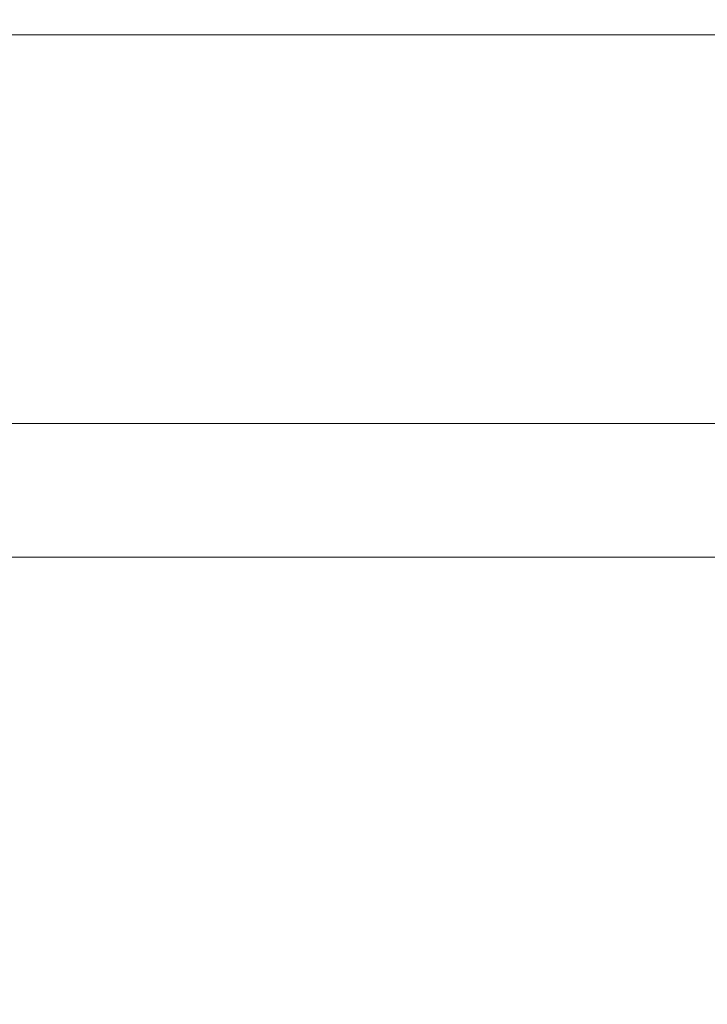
# Model space of a CAD drawing. Header units: centimetres. Extents: x -17.4 to 18.6, y -81.9 to -79.9.
# Tile 83 of 244: x -17.41782 to -17.41672, y -80.41248 to -80.41091. Entities that reach past the tile are written whole.
import ezdxf

# ---------------------------------------------------------------- set-up
doc = ezdxf.new("R2010")
doc.units = ezdxf.units.CM
doc.header["$LTSCALE"] = 2.54
doc.layers.add('Lucido design-1', color=7, linetype='Continuous')

# ---------------------------------------------------------------- blocks, each defined once
blk = doc.blocks.new('Gruppo-9-1')
at = {"color": 178, "linetype": 'Continuous', "lineweight": 9}
for points in [[(18.5810802, -80.4115524, 1139.1011167), (-17.4189198, -80.4115524, 1139.1011167), (-17.4189198, -80.4100241, 1139.1011424), (18.5810802, -80.4100241, 1139.1011424)], [(18.5810802, -80.4100959, 1139.319807), (-17.4189198, -80.4100959, 1139.319807), (-17.4189198, -80.4109311, 1139.3198731), (18.5810802, -80.4109311, 1139.3198731)], [(18.5810802, -80.4109311, 1139.3198731), (-17.4189198, -80.4109311, 1139.3198731), (-17.4189198, -80.4117662, 1139.3199418), (18.5810802, -80.4117662, 1139.3199418)], [(18.5810802, -80.4130808, 1139.1010958), (-17.4189198, -80.4130808, 1139.1010958), (-17.4189198, -80.4115524, 1139.1011167), (18.5810802, -80.4115524, 1139.1011167)], [(18.5810802, -80.4117662, 1139.3199418), (-17.4189198, -80.4117662, 1139.3199418), (-17.4189198, -80.412601, 1139.3200129), (18.5810802, -80.412601, 1139.3200129)]]:
    blk.add_3dface(points, dxfattribs=at)

msp = doc.modelspace()

# ---------------------------------------------------------------- block references
at = {"layer": 'Lucido design-1', "color": 12, "true_color": 0xbb0000}
msp.add_blockref('Gruppo-9-1', (0, 0), dxfattribs=at)

doc.saveas('drawing.dxf')
